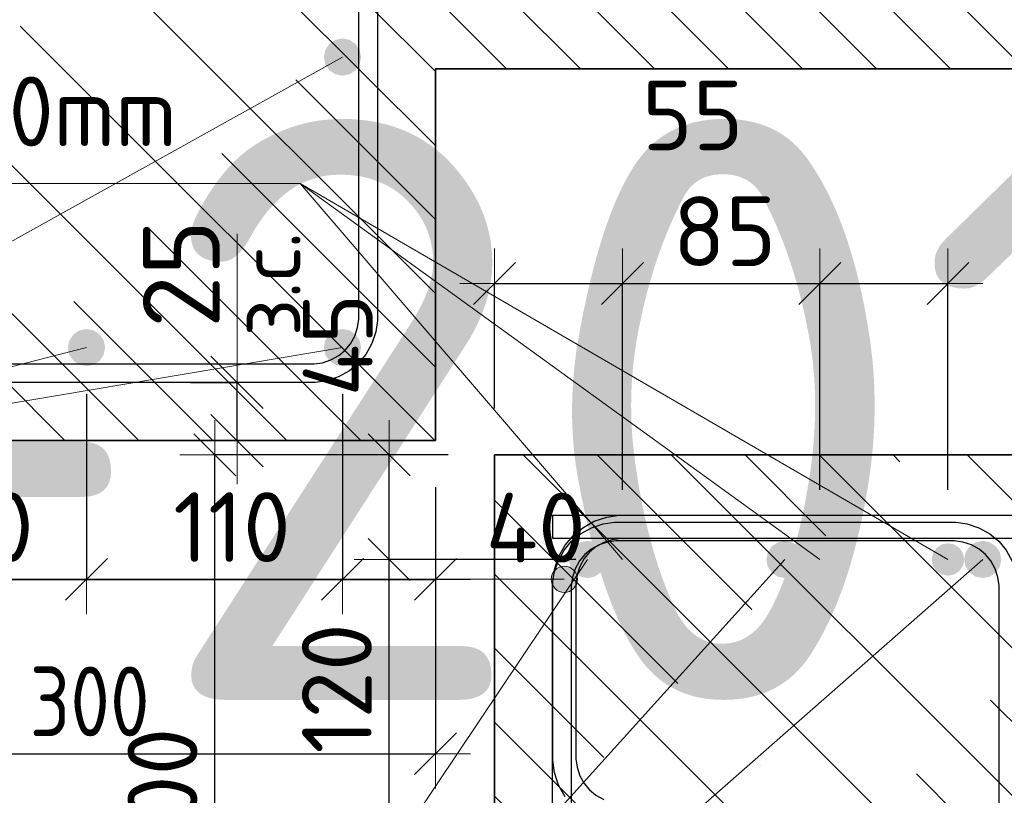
# Model space of a CAD drawing. Header units: metres. Extents: x -38 to 97, y -15 to 21.
# Tile 63 of 132: x 72.167 to 72.591, y 3.106 to 3.439. Entities that reach past the tile are written whole.
import ezdxf

# ---------------------------------------------------------------- set-up
doc = ezdxf.new("R2010")
doc.units = ezdxf.units.M
doc.header["$PDMODE"] = 65
for name, color, linetype, lineweight in [('XR$3$Арм.стержн. Арматура края', 96, 'Continuous', 35), ('XR$3$Арм.стержн.горизонт. 1', 180, 'Continuous', 35), ('XR$3$Размерная линия (1)', 7, 'Continuous', 13), ('XR$3$Размерная линия_ общее', 7, 'Continuous', 13), ('XR$5$Арм. стержнями верхней зоны', 180, 'Continuous', 35), ('XR$5$Арм.стержн. Арматура края', 96, 'Continuous', 35), ('XR$5$Арм.стержн. Доп. арматура', 180, 'Continuous', 35), ('XR$5$Арм.стержн. Хомут', 240, 'Continuous', 35), ('XR$5$Арм.стержн.горизонт. 1', 180, 'Continuous', 35), ('XR$5$Размерная линия (1)', 7, 'Continuous', 13)]:
    doc.layers.add(name, color=color, linetype=linetype, lineweight=lineweight)
doc.styles.add('ISOCPEUR', font='txt')
doc.dimstyles.new('DIMSTYLE_11', dxfattribs={"dimtxt": 0.033, "dimasz": 0.0375, "dimexe": 0, "dimexo": 0, "dimgap": 0.0165, "dimtad": 2, "dimdec": 0, "dimlfac": 1000, "dimrnd": 1, "dimzin": 12, "dimdsep": 46, "dimtxsty": 'ISOCPEUR', "dimblk1": 'ALL_ML_STRICH', "dimblk2": 'ALL_ML_STRICH', "dimsah": 1, "dimcen": 0, "dimclrd": 7, "dimclre": 256, "dimclrt": 7, "dimadec": 0, "dimazin": 0, "dimtfac": 1, "dimtdec": 0, "dimtix": 1, "dimtmove": 2, "dimatfit": 3, "dimfxl": 0, "dimtvp": 1.2, "dimtzin": 0, "dimlwd": 0, "dimlwe": -3, "dimarcsym": 0})
doc.dimstyles.new('DIMSTYLE_12', dxfattribs={"dimtxt": 0.03, "dimasz": 0.03, "dimexe": 0, "dimexo": 0, "dimgap": 0.015, "dimtad": 2, "dimdec": 0, "dimlfac": 1000, "dimrnd": 1, "dimzin": 12, "dimdsep": 46, "dimtxsty": 'ISOCPEUR', "dimblk1": 'ALL_ML_STRICH', "dimblk2": 'ALL_ML_STRICH', "dimsah": 1, "dimcen": 0, "dimclrd": 7, "dimclre": 256, "dimclrt": 7, "dimadec": 0, "dimazin": 0, "dimtfac": 1, "dimtdec": 0, "dimtix": 1, "dimtmove": 2, "dimatfit": 3, "dimfxl": 0, "dimtzin": 0, "dimlwd": 0, "dimlwe": -3, "dimarcsym": 0})
doc.dimstyles.new('DIMSTYLE_14', dxfattribs={"dimtxt": 0.03, "dimasz": 0.03, "dimexe": 0, "dimexo": 0, "dimgap": 0.015, "dimtad": 2, "dimdec": 0, "dimlfac": 1000, "dimrnd": 1, "dimzin": 12, "dimdsep": 46, "dimtxsty": 'ISOCPEUR', "dimblk1": 'ALL_ML_STRICH', "dimblk2": 'ALL_ML_STRICH', "dimsah": 1, "dimcen": 0, "dimclrd": 7, "dimclre": 256, "dimclrt": 7, "dimadec": 0, "dimazin": 0, "dimtfac": 1, "dimtdec": 0, "dimtix": 1, "dimtmove": 2, "dimatfit": 3, "dimfxl": 0, "dimtvp": 1.2, "dimtzin": 0, "dimlwd": 0, "dimlwe": -3, "dimarcsym": 0})
doc.dimstyles.new('DIMSTYLE_23', dxfattribs={"dimtxt": 0.03, "dimasz": 0.03, "dimexe": 0, "dimexo": 0, "dimgap": 0.015, "dimtad": 2, "dimdec": 0, "dimlfac": 1000, "dimrnd": 5, "dimzin": 12, "dimdsep": 46, "dimtxsty": 'ISOCPEUR', "dimblk1": 'ALL_ML_STRICH', "dimblk2": 'ALL_ML_STRICH', "dimsah": 1, "dimcen": 0, "dimclrd": 7, "dimclre": 256, "dimclrt": 7, "dimadec": 0, "dimazin": 0, "dimtfac": 1, "dimtdec": 0, "dimtix": 1, "dimtmove": 2, "dimatfit": 3, "dimfxl": 0, "dimtvp": 1.2, "dimtzin": 0, "dimlwd": 0, "dimlwe": -3, "dimarcsym": 0})
doc.dimstyles.new('DIMSTYLE_24', dxfattribs={"dimtxt": 0.03, "dimasz": 0.03, "dimexe": 0, "dimexo": 0, "dimgap": 0.015, "dimtad": 2, "dimdec": 0, "dimlfac": 1000, "dimrnd": 5, "dimzin": 12, "dimdsep": 46, "dimtxsty": 'ISOCPEUR', "dimblk1": 'ALL_ML_STRICH', "dimblk2": 'ALL_ML_STRICH', "dimsah": 1, "dimcen": 0, "dimclrd": 7, "dimclre": 256, "dimclrt": 7, "dimadec": 0, "dimazin": 0, "dimtfac": 1, "dimtdec": 0, "dimtix": 1, "dimtmove": 2, "dimatfit": 3, "dimfxl": 0, "dimtzin": 0, "dimlwd": 0, "dimlwe": -3, "dimarcsym": 0})
pattern_1 = [(135, (0, 0), (-0.031819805, -0.031819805), [0.4, -0.05, 0, -0.05]), (135, (-0.01591, -0.01591), (-0.031819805, -0.031819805), [0.8, -0.1, 0.1, -0.1])]

# ---------------------------------------------------------------- blocks, each defined once
blk = doc.blocks.new('ALL_ML_STRICH')
at = {"color": 0, "linetype": 'ByBlock', "lineweight": -2}
for p, q in [((0, -0.5), (0, 0.5)), ((-0.3, -0.3), (0.3, 0.3)), ((-1, 0), (0.5, 0))]:
    blk.add_line(p, q, dxfattribs=at)
blk = doc.blocks.new('*D96')
at = {"layer": 'DEFPOINTS', "color": 7, "linetype": 'Continuous', "lineweight": 13, "transparency": 33554687}
for p in [(72.22062, 3.28331), (72.22562, 3.25831), (72.26061, 3.25831)]:
    blk.add_point(p, dxfattribs=at)
at = {"layer": 'XR$3$Размерная линия_ общее', "color": 253, "linetype": 'Continuous', "lineweight": -2, "true_color": 0xa0a0a0, "transparency": 33554687}
for p, q in [((72.24062, 3.28331), (72.26061, 3.28331)), ((72.24562, 3.25831), (72.26061, 3.25831))]:
    blk.add_line(p, q, dxfattribs=at)
at = {"layer": 'XR$3$Размерная линия_ общее', "color": 7, "linetype": 'Continuous', "lineweight": -2, "transparency": 33554687}
blk.add_line((72.26061, 3.25831), (72.26061, 3.28331), dxfattribs=at)
at = {"layer": 'XR$3$Размерная линия_ общее', "color": 7, "linetype": 'Continuous', "lineweight": 13, "transparency": 33554687, "xscale": 0.0375, "yscale": 0.0375, "zscale": 0.0375}
for p, rotation in [((72.26061, 3.28331), 90), ((72.26061, 3.25831), 270)]:
    blk.add_blockref('ALL_ML_STRICH', p, dxfattribs=dict(at, rotation=rotation))
at = {"layer": 'XR$3$Размерная линия_ общее', "color": 7, "linetype": 'Continuous', "lineweight": 13, "transparency": 33554687, "insert": (72.26082, 3.30308), "char_height": 0.027, "width": 0.00135, "attachment_point": 1, "rotation": 90, "line_spacing_factor": 0.60241, "style": 'ISOCPEUR'}
blk.add_mtext('з.с.', dxfattribs=at)
at = {"layer": 'XR$3$Размерная линия_ общее', "color": 7, "linetype": 'Continuous', "lineweight": 13, "transparency": 33554687, "insert": (72.23661, 3.33003), "char_height": 0.033, "width": 0.066, "attachment_point": 5, "rotation": 90, "style": 'ISOCPEUR'}
blk.add_mtext('\\A1;{25}', dxfattribs=at)
blk = doc.blocks.new('*D248')
at = {"layer": 'DEFPOINTS', "color": 7, "linetype": 'Continuous', "lineweight": 13, "transparency": 33554687}
for p in [(72.04592, 3.25831), (72.34592, 3.25831), (72.04592, 3.12355)]:
    blk.add_point(p, dxfattribs=at)
at = {"layer": 'XR$3$Размерная линия (1)', "color": 9, "linetype": 'Continuous', "lineweight": -2, "true_color": 0xc7c7c7, "transparency": 33554687}
for p, q in [((72.04592, 3.23831), (72.04592, 3.12355)), ((72.34592, 3.23831), (72.34592, 3.12355))]:
    blk.add_line(p, q, dxfattribs=at)
at = {"layer": 'XR$3$Размерная линия (1)', "color": 7, "linetype": 'Continuous', "lineweight": -2, "transparency": 33554687}
blk.add_line((72.04592, 3.12355), (72.34592, 3.12355), dxfattribs=at)
at = {"layer": 'XR$3$Размерная линия (1)', "color": 7, "linetype": 'Continuous', "lineweight": 13, "transparency": 33554687, "xscale": 0.03, "yscale": 0.03, "zscale": 0.03, "rotation": 180}
blk.add_blockref('ALL_ML_STRICH', (72.04592, 3.12355), dxfattribs=at)
at = {"layer": 'XR$3$Размерная линия (1)', "color": 7, "linetype": 'Continuous', "lineweight": 13, "transparency": 33554687, "xscale": 0.03, "yscale": 0.03, "zscale": 0.03}
blk.add_blockref('ALL_ML_STRICH', (72.34592, 3.12355), dxfattribs=at)
at = {"layer": 'XR$3$Размерная линия (1)', "color": 7, "linetype": 'Continuous', "lineweight": 13, "transparency": 33554687, "insert": (72.19717, 3.14605), "char_height": 0.03, "width": 0.075, "attachment_point": 5, "style": 'ISOCPEUR'}
blk.add_mtext('\\W0.83;\\A1;{300}', dxfattribs=at)
blk = doc.blocks.new('*D250')
at = {"layer": 'DEFPOINTS', "color": 7, "linetype": 'Continuous', "lineweight": 13, "transparency": 33554687}
for p in [(72.08479, 3.29718), (72.19584, 3.29831), (72.08479, 3.19855)]:
    blk.add_point(p, dxfattribs=at)
at = {"layer": 'XR$3$Размерная линия (1)', "color": 9, "linetype": 'Continuous', "lineweight": -2, "true_color": 0xc7c7c7, "transparency": 33554687}
for p, q in [((72.19584, 3.27831), (72.19584, 3.19855)), ((72.08479, 3.27718), (72.08479, 3.19855))]:
    blk.add_line(p, q, dxfattribs=at)
at = {"layer": 'XR$3$Размерная линия (1)', "color": 7, "linetype": 'Continuous', "lineweight": -2, "transparency": 33554687}
blk.add_line((72.08479, 3.19855), (72.19584, 3.19855), dxfattribs=at)
at = {"layer": 'XR$3$Размерная линия (1)', "color": 7, "linetype": 'Continuous', "lineweight": 13, "transparency": 33554687, "xscale": 0.03, "yscale": 0.03, "zscale": 0.03, "rotation": 180}
blk.add_blockref('ALL_ML_STRICH', (72.08479, 3.19855), dxfattribs=at)
at = {"layer": 'XR$3$Размерная линия (1)', "color": 7, "linetype": 'Continuous', "lineweight": 13, "transparency": 33554687, "xscale": 0.03, "yscale": 0.03, "zscale": 0.03}
blk.add_blockref('ALL_ML_STRICH', (72.19584, 3.19855), dxfattribs=at)
at = {"layer": 'XR$3$Размерная линия (1)', "color": 7, "linetype": 'Continuous', "lineweight": 13, "transparency": 33554687, "insert": (72.14781, 3.22105), "char_height": 0.03, "width": 0.09, "attachment_point": 5, "style": 'ISOCPEUR'}
blk.add_mtext('\\A1;{110}', dxfattribs=at)
blk = doc.blocks.new('*D251')
at = {"layer": 'DEFPOINTS', "color": 7, "linetype": 'Continuous', "lineweight": 13, "transparency": 33554687}
for p in [(72.19584, 3.29831), (72.30592, 3.29831), (72.19584, 3.19855)]:
    blk.add_point(p, dxfattribs=at)
at = {"layer": 'XR$3$Размерная линия (1)', "color": 9, "linetype": 'Continuous', "lineweight": -2, "true_color": 0xc7c7c7, "transparency": 33554687}
for p, q in [((72.19584, 3.27831), (72.19584, 3.19855)), ((72.30592, 3.27831), (72.30592, 3.19855))]:
    blk.add_line(p, q, dxfattribs=at)
at = {"layer": 'XR$3$Размерная линия (1)', "color": 7, "linetype": 'Continuous', "lineweight": -2, "transparency": 33554687}
blk.add_line((72.19584, 3.19855), (72.30592, 3.19855), dxfattribs=at)
at = {"layer": 'XR$3$Размерная линия (1)', "color": 7, "linetype": 'Continuous', "lineweight": 13, "transparency": 33554687, "xscale": 0.03, "yscale": 0.03, "zscale": 0.03, "rotation": 180}
blk.add_blockref('ALL_ML_STRICH', (72.19584, 3.19855), dxfattribs=at)
at = {"layer": 'XR$3$Размерная линия (1)', "color": 7, "linetype": 'Continuous', "lineweight": 13, "transparency": 33554687, "xscale": 0.03, "yscale": 0.03, "zscale": 0.03}
blk.add_blockref('ALL_ML_STRICH', (72.30592, 3.19855), dxfattribs=at)
at = {"layer": 'XR$3$Размерная линия (1)', "color": 7, "linetype": 'Continuous', "lineweight": 13, "transparency": 33554687, "insert": (72.25838, 3.22105), "char_height": 0.03, "width": 0.09, "attachment_point": 5, "style": 'ISOCPEUR'}
blk.add_mtext('\\A1;{110}', dxfattribs=at)
blk = doc.blocks.new('*D252')
at = {"layer": 'DEFPOINTS', "color": 7, "linetype": 'Continuous', "lineweight": 13, "transparency": 33554687}
for p in [(72.30592, 3.29831), (72.34592, 3.25831), (72.30592, 3.19855)]:
    blk.add_point(p, dxfattribs=at)
at = {"layer": 'XR$3$Размерная линия (1)', "color": 9, "linetype": 'Continuous', "lineweight": -2, "true_color": 0xc7c7c7, "transparency": 33554687}
for p, q in [((72.30592, 3.27831), (72.30592, 3.19855)), ((72.34592, 3.23831), (72.34592, 3.19855))]:
    blk.add_line(p, q, dxfattribs=at)
at = {"layer": 'XR$3$Размерная линия (1)', "color": 7, "linetype": 'Continuous', "lineweight": -2, "transparency": 33554687}
blk.add_line((72.30592, 3.19855), (72.34592, 3.19855), dxfattribs=at)
at = {"layer": 'XR$3$Размерная линия (1)', "color": 7, "linetype": 'Continuous', "lineweight": 13, "transparency": 33554687, "xscale": 0.03, "yscale": 0.03, "zscale": 0.03, "rotation": 180}
blk.add_blockref('ALL_ML_STRICH', (72.30592, 3.19855), dxfattribs=at)
at = {"layer": 'XR$3$Размерная линия (1)', "color": 7, "linetype": 'Continuous', "lineweight": 13, "transparency": 33554687, "xscale": 0.03, "yscale": 0.03, "zscale": 0.03}
blk.add_blockref('ALL_ML_STRICH', (72.34592, 3.19855), dxfattribs=at)
at = {"layer": 'XR$3$Размерная линия (1)', "color": 7, "linetype": 'Continuous', "lineweight": 13, "transparency": 33554687, "insert": (72.389, 3.22083), "char_height": 0.03, "width": 0.06, "attachment_point": 5, "style": 'ISOCPEUR'}
blk.add_mtext('\\A1;{40}', dxfattribs=at)
blk = doc.blocks.new('*D785')
at = {"layer": 'DEFPOINTS', "color": 7, "linetype": 'Continuous', "lineweight": 13, "transparency": 33554687}
for p in [(72.37136, 3.25213), (72.25101, 2.95213), (72.37132, 2.95213)]:
    blk.add_point(p, dxfattribs=at)
at = {"layer": 'XR$5$Размерная линия (1)', "color": 9, "linetype": 'Continuous', "lineweight": -2, "true_color": 0xc7c7c7, "transparency": 33554687}
for p, q in [((72.35136, 3.25213), (72.25101, 3.25213)), ((72.35132, 2.95213), (72.25101, 2.95213))]:
    blk.add_line(p, q, dxfattribs=at)
at = {"layer": 'XR$5$Размерная линия (1)', "color": 7, "linetype": 'Continuous', "lineweight": -2, "transparency": 33554687}
blk.add_line((72.25101, 2.95213), (72.25101, 3.25213), dxfattribs=at)
at = {"layer": 'XR$5$Размерная линия (1)', "color": 7, "linetype": 'Continuous', "lineweight": 13, "transparency": 33554687, "xscale": 0.03, "yscale": 0.03, "zscale": 0.03}
for p, rotation in [((72.25101, 3.25213), 90), ((72.25101, 2.95213), 270)]:
    blk.add_blockref('ALL_ML_STRICH', p, dxfattribs=dict(at, rotation=rotation))
at = {"layer": 'XR$5$Размерная линия (1)', "color": 7, "linetype": 'Continuous', "lineweight": 13, "transparency": 33554687, "insert": (72.22851, 3.10363), "char_height": 0.03, "width": 0.09, "attachment_point": 5, "rotation": 90, "style": 'ISOCPEUR'}
blk.add_mtext('\\A1;{300}', dxfattribs=at)
blk = doc.blocks.new('*D795')
at = {"layer": 'DEFPOINTS', "color": 7, "linetype": 'Continuous', "lineweight": 13, "transparency": 33554687}
for p in [(72.42632, 3.20713), (72.32601, 3.08713), (72.41128, 3.08713)]:
    blk.add_point(p, dxfattribs=at)
at = {"layer": 'XR$5$Размерная линия (1)', "color": 9, "linetype": 'Continuous', "lineweight": -2, "true_color": 0xc7c7c7, "transparency": 33554687}
for p, q in [((72.40632, 3.20713), (72.32601, 3.20713)), ((72.39128, 3.08713), (72.32601, 3.08713))]:
    blk.add_line(p, q, dxfattribs=at)
at = {"layer": 'XR$5$Размерная линия (1)', "color": 7, "linetype": 'Continuous', "lineweight": -2, "transparency": 33554687}
blk.add_line((72.32601, 3.08713), (72.32601, 3.20713), dxfattribs=at)
at = {"layer": 'XR$5$Размерная линия (1)', "color": 7, "linetype": 'Continuous', "lineweight": 13, "transparency": 33554687, "xscale": 0.03, "yscale": 0.03, "zscale": 0.03}
for p, rotation in [((72.32601, 3.20713), 90), ((72.32601, 3.08713), 270)]:
    blk.add_blockref('ALL_ML_STRICH', p, dxfattribs=dict(at, rotation=rotation))
at = {"layer": 'XR$5$Размерная линия (1)', "color": 7, "linetype": 'Continuous', "lineweight": 13, "transparency": 33554687, "insert": (72.30351, 3.15163), "char_height": 0.03, "width": 0.09, "attachment_point": 5, "rotation": 90, "style": 'ISOCPEUR'}
blk.add_mtext('\\A1;{120}', dxfattribs=at)
blk = doc.blocks.new('*D796')
at = {"layer": 'DEFPOINTS', "color": 7, "linetype": 'Continuous', "lineweight": 13, "transparency": 33554687}
for p in [(72.37132, 3.25213), (72.32601, 3.20713), (72.42632, 3.20713)]:
    blk.add_point(p, dxfattribs=at)
at = {"layer": 'XR$5$Размерная линия (1)', "color": 9, "linetype": 'Continuous', "lineweight": -2, "true_color": 0xc7c7c7, "transparency": 33554687}
for p, q in [((72.35132, 3.25213), (72.32601, 3.25213)), ((72.40632, 3.20713), (72.32601, 3.20713))]:
    blk.add_line(p, q, dxfattribs=at)
at = {"layer": 'XR$5$Размерная линия (1)', "color": 7, "linetype": 'Continuous', "lineweight": -2, "transparency": 33554687}
blk.add_line((72.32601, 3.20713), (72.32601, 3.25213), dxfattribs=at)
at = {"layer": 'XR$5$Размерная линия (1)', "color": 7, "linetype": 'Continuous', "lineweight": 13, "transparency": 33554687, "xscale": 0.03, "yscale": 0.03, "zscale": 0.03}
for p, rotation in [((72.32601, 3.25213), 90), ((72.32601, 3.20713), 270)]:
    blk.add_blockref('ALL_ML_STRICH', p, dxfattribs=dict(at, rotation=rotation))
at = {"layer": 'XR$5$Размерная линия (1)', "color": 7, "linetype": 'Continuous', "lineweight": 13, "transparency": 33554687, "insert": (72.30391, 3.29941), "char_height": 0.03, "width": 0.06, "attachment_point": 5, "rotation": 90, "style": 'ISOCPEUR'}
blk.add_mtext('\\A1;{45}', dxfattribs=at)
blk = doc.blocks.new('*D798')
at = {"layer": 'DEFPOINTS', "color": 7, "linetype": 'Continuous', "lineweight": 13, "transparency": 33554687}
for p in [(72.37132, 3.32587), (72.37132, 3.25213), (72.42632, 3.21713)]:
    blk.add_point(p, dxfattribs=at)
at = {"layer": 'XR$5$Размерная линия (1)', "color": 9, "linetype": 'Continuous', "lineweight": -2, "true_color": 0xc7c7c7, "transparency": 33554687}
for p, q in [((72.37132, 3.27213), (72.37132, 3.32587)), ((72.42632, 3.23713), (72.42632, 3.32587))]:
    blk.add_line(p, q, dxfattribs=at)
at = {"layer": 'XR$5$Размерная линия (1)', "color": 7, "linetype": 'Continuous', "lineweight": -2, "transparency": 33554687}
blk.add_line((72.37132, 3.32587), (72.42632, 3.32587), dxfattribs=at)
at = {"layer": 'XR$5$Размерная линия (1)', "color": 7, "linetype": 'Continuous', "lineweight": 13, "transparency": 33554687, "xscale": 0.03, "yscale": 0.03, "zscale": 0.03, "rotation": 180}
blk.add_blockref('ALL_ML_STRICH', (72.37132, 3.32587), dxfattribs=at)
at = {"layer": 'XR$5$Размерная линия (1)', "color": 7, "linetype": 'Continuous', "lineweight": 13, "transparency": 33554687, "xscale": 0.03, "yscale": 0.03, "zscale": 0.03}
blk.add_blockref('ALL_ML_STRICH', (72.42632, 3.32587), dxfattribs=at)
at = {"layer": 'XR$5$Размерная линия (1)', "color": 7, "linetype": 'Continuous', "lineweight": 13, "transparency": 33554687, "insert": (72.45655, 3.39822), "char_height": 0.03, "width": 0.06, "attachment_point": 5, "style": 'ISOCPEUR'}
blk.add_mtext('\\A1;{55}', dxfattribs=at)
blk = doc.blocks.new('*D799')
at = {"layer": 'DEFPOINTS', "color": 7, "linetype": 'Continuous', "lineweight": 13, "transparency": 33554687}
for p in [(72.42632, 3.32587), (72.42632, 3.21713), (72.51124, 3.21713)]:
    blk.add_point(p, dxfattribs=at)
at = {"layer": 'XR$5$Размерная линия (1)', "color": 9, "linetype": 'Continuous', "lineweight": -2, "true_color": 0xc7c7c7, "transparency": 33554687}
for p, q in [((72.42632, 3.23713), (72.42632, 3.32587)), ((72.51124, 3.23713), (72.51124, 3.32587))]:
    blk.add_line(p, q, dxfattribs=at)
at = {"layer": 'XR$5$Размерная линия (1)', "color": 7, "linetype": 'Continuous', "lineweight": -2, "transparency": 33554687}
blk.add_line((72.42632, 3.32587), (72.51124, 3.32587), dxfattribs=at)
at = {"layer": 'XR$5$Размерная линия (1)', "color": 7, "linetype": 'Continuous', "lineweight": 13, "transparency": 33554687, "xscale": 0.03, "yscale": 0.03, "zscale": 0.03, "rotation": 180}
blk.add_blockref('ALL_ML_STRICH', (72.42632, 3.32587), dxfattribs=at)
at = {"layer": 'XR$5$Размерная линия (1)', "color": 7, "linetype": 'Continuous', "lineweight": 13, "transparency": 33554687, "xscale": 0.03, "yscale": 0.03, "zscale": 0.03}
blk.add_blockref('ALL_ML_STRICH', (72.51124, 3.32587), dxfattribs=at)
at = {"layer": 'XR$5$Размерная линия (1)', "color": 7, "linetype": 'Continuous', "lineweight": 13, "transparency": 33554687, "insert": (72.47028, 3.34837), "char_height": 0.03, "width": 0.06, "attachment_point": 5, "style": 'ISOCPEUR'}
blk.add_mtext('\\A1;{85}', dxfattribs=at)
blk = doc.blocks.new('*D800')
at = {"layer": 'DEFPOINTS', "color": 7, "linetype": 'Continuous', "lineweight": 13, "transparency": 33554687}
for p in [(72.51124, 3.32587), (72.51124, 3.21713), (72.56632, 3.21713)]:
    blk.add_point(p, dxfattribs=at)
at = {"layer": 'XR$5$Размерная линия (1)', "color": 9, "linetype": 'Continuous', "lineweight": -2, "true_color": 0xc7c7c7, "transparency": 33554687}
for p, q in [((72.51124, 3.23713), (72.51124, 3.32587)), ((72.56632, 3.23713), (72.56632, 3.32587))]:
    blk.add_line(p, q, dxfattribs=at)
at = {"layer": 'XR$5$Размерная линия (1)', "color": 7, "linetype": 'Continuous', "lineweight": -2, "transparency": 33554687}
blk.add_line((72.51124, 3.32587), (72.56632, 3.32587), dxfattribs=at)
at = {"layer": 'XR$5$Размерная линия (1)', "color": 7, "linetype": 'Continuous', "lineweight": 13, "transparency": 33554687, "xscale": 0.03, "yscale": 0.03, "zscale": 0.03, "rotation": 180}
blk.add_blockref('ALL_ML_STRICH', (72.51124, 3.32587), dxfattribs=at)
at = {"layer": 'XR$5$Размерная линия (1)', "color": 7, "linetype": 'Continuous', "lineweight": 13, "transparency": 33554687, "xscale": 0.03, "yscale": 0.03, "zscale": 0.03}
blk.add_blockref('ALL_ML_STRICH', (72.56632, 3.32587), dxfattribs=at)
at = {"layer": 'XR$5$Размерная линия (1)', "color": 7, "linetype": 'Continuous', "lineweight": 13, "transparency": 33554687, "insert": (72.61293, 3.34855), "char_height": 0.03, "width": 0.06, "attachment_point": 5, "style": 'ISOCPEUR'}
blk.add_mtext('\\A1;{55}', dxfattribs=at)

msp = doc.modelspace()

# ---------------------------------------------------------------- hatches: boundary and pattern name
at = {"linetype": 'Continuous', "lineweight": 13, "transparency": 33554687}
h = msp.add_hatch(dxfattribs=at)
h.set_pattern_fill('__________540', scale=0.015, style=0, pattern_type=2)
h.set_pattern_definition(pattern_1)
h.paths.add_polyline_path([(72.34592, 3.61831), (72.12592, 3.61831), (72.12592, 3.49831), (72.04592, 3.45831), (72.04592, 3.25831), (72.34592, 3.25831)], flags=0)
at = {"linetype": 'Continuous', "lineweight": 25, "transparency": 33554687}
h = msp.add_hatch(dxfattribs=at)
h.set_pattern_fill('__________540', scale=0.015, style=0, pattern_type=2)
h.set_pattern_definition(pattern_1)
h.paths.add_polyline_path([(72.34592, 3.61831), (72.34592, 3.41831), (72.71957, 3.41831), (72.71957, 3.61831)], flags=0)
at = {"linetype": 'Continuous', "lineweight": 13, "transparency": 33554687}
h = msp.add_hatch(dxfattribs=at)
h.set_pattern_fill('__________540', scale=0.015, style=0, pattern_type=2)
h.set_pattern_definition(pattern_1)
h.paths.add_polyline_path([(72.37132, 3.25213), (72.37132, 3.05213), (72.79994, 3.05213), (72.79994, 3.25213)], flags=0)
at = {"layer": 'XR$3$Арм.стержн.горизонт. 1', "linetype": 'Continuous', "lineweight": 50, "transparency": 33554687}
for points in [[(72.31392, 3.42331), (72.31331, 3.42637), (72.31157, 3.42896), (72.30898, 3.4307), (72.30592, 3.43131), (72.30285, 3.4307), (72.30026, 3.42896), (72.29852, 3.42637), (72.29792, 3.42331), (72.29852, 3.42025), (72.30026, 3.41765), (72.30285, 3.41592), (72.30592, 3.41531), (72.30898, 3.41592), (72.31157, 3.41765), (72.31331, 3.42025)], [(72.20384, 3.29831), (72.20323, 3.30137), (72.2015, 3.30396), (72.1989, 3.3057), (72.19584, 3.30631), (72.19278, 3.3057), (72.19018, 3.30396), (72.18845, 3.30137), (72.18784, 3.29831), (72.18845, 3.29525), (72.19018, 3.29265), (72.19278, 3.29092), (72.19584, 3.29031), (72.1989, 3.29092), (72.2015, 3.29265), (72.20323, 3.29525)], [(72.31392, 3.29831), (72.31331, 3.30137), (72.31157, 3.30396), (72.30898, 3.3057), (72.30592, 3.30631), (72.30285, 3.3057), (72.30026, 3.30396), (72.29852, 3.30137), (72.29792, 3.29831), (72.29852, 3.29525), (72.30026, 3.29265), (72.30285, 3.29092), (72.30592, 3.29031), (72.30898, 3.29092), (72.31157, 3.29265), (72.31331, 3.29525)]]:
    msp.add_hatch(color=7, dxfattribs=at).paths.add_polyline_path(points)
at = {"layer": 'XR$5$Арм.стержн. Арматура края', "linetype": 'Continuous', "lineweight": 13, "transparency": 33554687}
for points in [[(72.39648, 3.19578), (72.39648, 3.20141), (72.39569, 3.1986)], [(72.39648, 3.20141), (72.39851, 3.19376), (72.39851, 3.20343)], [(72.39648, 3.20141), (72.39648, 3.19578), (72.39851, 3.19376)], [(72.39851, 3.20343), (72.40132, 3.19297), (72.40132, 3.20422)], [(72.39851, 3.20343), (72.39851, 3.19376), (72.40132, 3.19297)], [(72.40132, 3.20422), (72.40132, 3.19297), (72.40413, 3.19376)], [(72.40132, 3.20422), (72.40413, 3.19376), (72.40413, 3.20343)], [(72.40413, 3.20343), (72.40413, 3.19376), (72.40616, 3.19578)], [(72.40413, 3.20343), (72.40616, 3.19578), (72.40616, 3.20141)], [(72.40616, 3.20141), (72.40616, 3.19578), (72.40694, 3.1986)]]:
    msp.add_hatch(color=7, dxfattribs=at).paths.add_polyline_path(points)
at = {"layer": 'XR$5$Арм.стержн. Доп. арматура', "linetype": 'Continuous', "lineweight": 50, "transparency": 33554687}
for points in [[(72.43332, 3.20713), (72.43279, 3.2098), (72.43127, 3.21208), (72.429, 3.21359), (72.42632, 3.21413), (72.42364, 3.21359), (72.42137, 3.21208), (72.41985, 3.2098), (72.41932, 3.20713), (72.41985, 3.20445), (72.42137, 3.20218), (72.42364, 3.20066), (72.42632, 3.20013), (72.429, 3.20066), (72.43127, 3.20218), (72.43279, 3.20445)], [(72.51824, 3.20713), (72.51771, 3.2098), (72.51619, 3.21208), (72.51392, 3.21359), (72.51124, 3.21413), (72.50857, 3.21359), (72.50629, 3.21208), (72.50478, 3.2098), (72.50424, 3.20713), (72.50478, 3.20445), (72.50629, 3.20218), (72.50857, 3.20066), (72.51124, 3.20013), (72.51392, 3.20066), (72.51619, 3.20218), (72.51771, 3.20445)], [(72.57332, 3.20713), (72.57279, 3.2098), (72.57127, 3.21208), (72.569, 3.21359), (72.56632, 3.21413), (72.56364, 3.21359), (72.56137, 3.21208), (72.55985, 3.2098), (72.55932, 3.20713), (72.55985, 3.20445), (72.56137, 3.20218), (72.56364, 3.20066), (72.56632, 3.20013), (72.569, 3.20066), (72.57127, 3.20218), (72.57279, 3.20445)]]:
    msp.add_hatch(color=7, dxfattribs=at).paths.add_polyline_path(points)
at = {"layer": 'XR$5$Арм.стержн.горизонт. 1', "linetype": 'Continuous', "lineweight": 50, "transparency": 33554687}
for points in [[(72.41928, 3.20713), (72.41867, 3.21019), (72.41694, 3.21278), (72.41434, 3.21452), (72.41128, 3.21513), (72.40822, 3.21452), (72.40562, 3.21278), (72.40389, 3.21019), (72.40328, 3.20713), (72.40389, 3.20406), (72.40562, 3.20147), (72.40822, 3.19973), (72.41128, 3.19913), (72.41434, 3.19973), (72.41694, 3.20147), (72.41867, 3.20406)], [(72.50421, 3.20713), (72.5036, 3.21019), (72.50186, 3.21278), (72.49927, 3.21452), (72.49621, 3.21513), (72.49314, 3.21452), (72.49055, 3.21278), (72.48881, 3.21019), (72.48821, 3.20713), (72.48881, 3.20406), (72.49055, 3.20147), (72.49314, 3.19973), (72.49621, 3.19913), (72.49927, 3.19973), (72.50186, 3.20147), (72.5036, 3.20406)], [(72.58928, 3.20713), (72.58867, 3.21019), (72.58694, 3.21278), (72.58434, 3.21452), (72.58128, 3.21513), (72.57822, 3.21452), (72.57563, 3.21278), (72.57389, 3.21019), (72.57328, 3.20713), (72.57389, 3.20406), (72.57563, 3.20147), (72.57822, 3.19973), (72.58128, 3.19913), (72.58434, 3.19973), (72.58694, 3.20147), (72.58867, 3.20406)]]:
    msp.add_hatch(color=7, dxfattribs=at).paths.add_polyline_path(points)

# ---------------------------------------------------------------- linework, layer by layer
at = {"color": 7, "linetype": 'Continuous', "lineweight": 35, "transparency": 33554687}
for p, q in [((72.34592, 3.25831), (72.34592, 3.41831)), ((72.34592, 3.41831), (72.71957, 3.41831)), ((72.04592, 3.25831), (72.34592, 3.25831)), ((72.37132, 3.25213), (72.37132, 3.05213)), ((72.79994, 3.25213), (72.37132, 3.25213))]:
    msp.add_line(p, q, dxfattribs=at)
at = {"color": 7, "linetype": 'Continuous', "lineweight": 13, "transparency": 33554687}
msp.add_line((72.26061, 3.28331), (72.26061, 3.34731), dxfattribs=at)
at = {"layer": 'XR$3$Арм.стержн. Арматура края', "color": 40, "linetype": 'Continuous', "lineweight": 25, "transparency": 33554687}
for points in [[(72.32092, 3.51831), (72.32092, 3.30998), (72.32024, 3.3051), (72.31856, 3.30002), (72.31594, 3.29535), (72.31273, 3.2915), (72.30888, 3.28828), (72.3042, 3.28566), (72.29912, 3.28399), (72.29424, 3.28331), (72.09759, 3.28331)], [(72.09815, 3.29131), (72.29368, 3.29131), (72.2973, 3.29181), (72.30096, 3.29302), (72.30432, 3.2949), (72.30705, 3.29718), (72.30933, 3.29991), (72.31121, 3.30326), (72.31241, 3.30692), (72.31292, 3.31054), (72.31292, 3.51831), (72.32092, 3.51831)]]:
    msp.add_lwpolyline(points, dxfattribs=at)
at = {"layer": 'XR$3$Арм.стержн.горизонт. 1', "color": 7, "linetype": 'Continuous', "lineweight": 13, "transparency": 33554687}
for q in [(72.30592, 3.42331), (72.19584, 3.29831), (72.30592, 3.29831)]:
    msp.add_line((71.9842, 3.24427), q, dxfattribs=at)
at = {"layer": 'XR$5$Арм. стержнями верхней зоны', "color": 4, "linetype": 'Continuous', "lineweight": 25, "transparency": 33554687}
msp.add_lwpolyline([(72.39632, 3.22613), (72.80494, 3.22613), (72.80494, 3.21613), (72.39632, 3.21613), (72.39632, 3.22613)], dxfattribs=at)
msp.add_lwpolyline([(72.39632, 3.22613), (72.80494, 3.22613), (72.80494, 3.21613), (72.39632, 3.21613), (72.39632, 3.22613)], dxfattribs=at)
at = {"layer": 'XR$5$Арм.стержн. Арматура края', "color": 7, "linetype": 'Continuous', "lineweight": 13, "transparency": 33554687}
for p, q in [((72.40132, 3.20422), (72.40132, 3.20422)), ((71.90123, 3.1986), (72.20823, 3.1986)), ((72.20823, 3.1986), (72.40132, 3.1986)), ((72.39569, 3.1986), (72.39569, 3.1986)), ((72.40694, 3.1986), (72.40694, 3.1986)), ((72.40132, 3.19297), (72.40132, 3.19297))]:
    msp.add_line(p, q, dxfattribs=at)
at = {"layer": 'XR$5$Арм.стержн. Арматура края', "color": 4, "linetype": 'Continuous', "lineweight": 25, "transparency": 33554687}
for points in [[(72.40164, 3.10503), (72.39884, 3.11003), (72.39705, 3.11547), (72.39632, 3.12069), (72.39632, 3.19756), (72.39705, 3.20278), (72.39884, 3.20822), (72.40164, 3.21322), (72.40509, 3.21735), (72.40922, 3.2208), (72.41423, 3.22361), (72.41967, 3.2254), (72.42488, 3.22613), (72.80494, 3.22613)], [(72.80494, 3.21613), (72.42558, 3.21613), (72.42194, 3.21562), (72.41828, 3.21441), (72.41492, 3.21253), (72.41219, 3.21025), (72.40991, 3.20753), (72.40803, 3.20417), (72.40683, 3.2005), (72.40632, 3.19687), (72.40632, 3.12138), (72.40683, 3.11775), (72.40803, 3.11408), (72.40991, 3.11072), (72.41219, 3.108), (72.41492, 3.10572), (72.41828, 3.10384)]]:
    msp.add_lwpolyline(points, dxfattribs=at)
at = {"layer": 'XR$5$Арм.стержн. Арматура края', "color": 7, "linetype": 'Continuous', "lineweight": 13, "transparency": 33554687}
msp.add_circle((72.40132, 3.1986), 0.00563, dxfattribs=at)
at = {"layer": 'XR$5$Арм.стержн. Доп. арматура', "color": 7, "linetype": 'Continuous', "lineweight": 13, "transparency": 33554687}
for p, q in [((71.97168, 3.36892), (72.28768, 3.36892)), ((72.28768, 3.36892), (72.51124, 3.20713)), ((72.28768, 3.36892), (72.56632, 3.20713)), ((72.28768, 3.36892), (72.42632, 3.20713))]:
    msp.add_line(p, q, dxfattribs=at)
at = {"layer": 'XR$5$Арм.стержн. Хомут', "color": 40, "linetype": 'Continuous', "lineweight": 25, "transparency": 33554687}
for points in [[(72.39628, 3.0038), (72.39628, 3.19645), (72.39696, 3.20133), (72.39864, 3.20641), (72.40125, 3.21109), (72.40447, 3.21494), (72.40832, 3.21815), (72.413, 3.22077), (72.41808, 3.22245), (72.42296, 3.22313), (72.56964, 3.22313), (72.57452, 3.22245), (72.5796, 3.22077), (72.58428, 3.21815), (72.58813, 3.21494), (72.59135, 3.21109), (72.59397, 3.20641), (72.59564, 3.20133), (72.59632, 3.19645), (72.59632, 3.0038)], [(72.39628, 3.0038), (72.39628, 3.19645), (72.39696, 3.20133), (72.39864, 3.20641), (72.40125, 3.21109), (72.40447, 3.21494), (72.40832, 3.21815), (72.413, 3.22077), (72.41808, 3.22245), (72.42296, 3.22313), (72.56964, 3.22313), (72.57452, 3.22245), (72.5796, 3.22077), (72.58428, 3.21815), (72.58813, 3.21494), (72.59135, 3.21109), (72.59397, 3.20641), (72.59564, 3.20133), (72.59632, 3.19645), (72.59632, 3.0038)], [(72.58832, 3.00436), (72.58832, 3.19589), (72.58782, 3.19951), (72.58661, 3.20317), (72.58473, 3.20653), (72.58245, 3.20926), (72.57972, 3.21154), (72.57637, 3.21342), (72.57271, 3.21462), (72.56909, 3.21513), (72.42351, 3.21513), (72.4199, 3.21462), (72.41624, 3.21342), (72.41288, 3.21154), (72.41015, 3.20926), (72.40787, 3.20653), (72.40599, 3.20317), (72.40478, 3.19951), (72.40428, 3.19589), (72.40428, 3.00436)], [(72.58832, 3.00436), (72.58832, 3.19589), (72.58782, 3.19951), (72.58661, 3.20317), (72.58473, 3.20653), (72.58245, 3.20926), (72.57972, 3.21154), (72.57637, 3.21342), (72.57271, 3.21462), (72.56909, 3.21513), (72.42351, 3.21513), (72.4199, 3.21462), (72.41624, 3.21342), (72.41288, 3.21154), (72.41015, 3.20926), (72.40787, 3.20653), (72.40599, 3.20317), (72.40478, 3.19951), (72.40428, 3.19589), (72.40428, 3.00436)]]:
    msp.add_lwpolyline(points, dxfattribs=at)
at = {"layer": 'XR$5$Арм.стержн.горизонт. 1', "color": 7, "linetype": 'Continuous', "lineweight": 13, "transparency": 33554687}
for q in [(72.58128, 3.20713), (72.41128, 3.20713), (72.49621, 3.20713)]:
    msp.add_line((72.16765, 2.84354), q, dxfattribs=at)

# ---------------------------------------------------------------- texts
at = {"color": 7, "linetype": 'Continuous', "lineweight": 35, "transparency": 33554687, "insert": (70.35063, 3.14671), "char_height": 0.25, "width": 2.7437149, "attachment_point": 7, "style": 'ISOCPEUR'}
msp.add_mtext('\\W0.96;ГОСТ 34028-2016', dxfattribs=at)
at = {"layer": 'XR$5$Арм.стержн. Арматура края', "color": 7, "linetype": 'Continuous', "lineweight": 25, "transparency": 33554687, "insert": (71.92123, 3.2146), "char_height": 0.03, "width": 0.2806692, "attachment_point": 7, "style": 'ISOCPEUR'}
msp.add_mtext('\\W0.92;ø10 L=1135mm ', dxfattribs=at)
at = {"layer": 'XR$5$Арм.стержн. Доп. арматура', "color": 7, "linetype": 'Continuous', "lineweight": 25, "transparency": 33554687, "insert": (71.99168, 3.38492), "char_height": 0.03, "width": 0.2899764, "attachment_point": 7, "style": 'ISOCPEUR'}
msp.add_mtext('\\W0.94;ø14 L=1950mm ', dxfattribs=at)

# ---------------------------------------------------------------- dimensions: what is measured, and where the dimension line sits
at = {"layer": 'XR$3$Размерная линия (1)', "color": 7, "linetype": 'Continuous', "lineweight": 13, "transparency": 33554687}
for base, p1, p2, dimstyle, picture, middle in [((72.19584, 3.19855), (72.08479, 3.27718), (72.19584, 3.27831), 'DIMSTYLE_24', '*D250', (72.14781, 3.22105)), ((72.30592, 3.19855), (72.19584, 3.27831), (72.30592, 3.27831), 'DIMSTYLE_24', '*D251', (72.25838, 3.22105)), ((72.34592, 3.19855), (72.30592, 3.27831), (72.34592, 3.23831), 'DIMSTYLE_23', '*D252', (72.389, 3.22083)), ((72.34592, 3.12355), (72.04592, 3.23831), (72.34592, 3.23831), 'DIMSTYLE_24', '*D248', (72.19717, 3.14605))]:
    dim = msp.add_linear_dim(base=base, p1=p1, p2=p2, dimstyle=dimstyle, override={"dimpost": '<>', "dimclrd": 7, "dimclre": 9, "dimclrt": 7, "dimlwd": 0, "dimlwe": 65533}, dxfattribs=at)
    dim.commit()
    dim.dimension.update_dxf_attribs({"geometry": picture, "text_midpoint": middle, "dimtype": 160})
at = {"layer": 'XR$3$Размерная линия_ общее', "color": 7, "linetype": 'Continuous', "lineweight": 13, "transparency": 33554687}
dim = msp.add_linear_dim(base=(72.26061, 3.28331), p1=(72.24562, 3.25831), p2=(72.24062, 3.28331), angle=90, text='<>\\Xз.с.', dimstyle='DIMSTYLE_11', override={"dimpost": '<>', "dimclrd": 7, "dimclre": 253, "dimclrt": 7, "dimlwd": 0, "dimlwe": 65533}, dxfattribs=at)
dim.commit()
dim.dimension.update_dxf_attribs({"geometry": '*D96', "text_midpoint": (72.23661, 3.33003), "dimtype": 160})
at = {"layer": 'XR$5$Размерная линия (1)', "color": 7, "linetype": 'Continuous', "lineweight": 13, "transparency": 33554687}
for base, p1, p2, dimstyle, picture, middle in [((72.42632, 3.32587), (72.37132, 3.27213), (72.42632, 3.23713), 'DIMSTYLE_23', '*D798', (72.45655, 3.39822)), ((72.51124, 3.32587), (72.42632, 3.23713), (72.51124, 3.23713), 'DIMSTYLE_24', '*D799', (72.47028, 3.34837)), ((72.56632, 3.32587), (72.51124, 3.23713), (72.56632, 3.23713), 'DIMSTYLE_23', '*D800', (72.61293, 3.34855))]:
    dim = msp.add_linear_dim(base=base, p1=p1, p2=p2, dimstyle=dimstyle, override={"dimpost": '<>', "dimclrd": 7, "dimclre": 9, "dimclrt": 7, "dimlwd": 0, "dimlwe": 65533}, dxfattribs=at)
    dim.commit()
    dim.dimension.update_dxf_attribs({"geometry": picture, "text_midpoint": middle, "dimtype": 160})
for base, p1, p2, dimstyle, picture, middle in [((72.32601, 3.25213), (72.40632, 3.20713), (72.35132, 3.25213), 'DIMSTYLE_14', '*D796', (72.30391, 3.29941)), ((72.25101, 3.25213), (72.35132, 2.95213), (72.35136, 3.25213), 'DIMSTYLE_12', '*D785', (72.22851, 3.10363)), ((72.32601, 3.20713), (72.39128, 3.08713), (72.40632, 3.20713), 'DIMSTYLE_12', '*D795', (72.30351, 3.15163))]:
    dim = msp.add_linear_dim(base=base, p1=p1, p2=p2, angle=90, dimstyle=dimstyle, override={"dimpost": '<>', "dimclrd": 7, "dimclre": 9, "dimclrt": 7, "dimlwd": 0, "dimlwe": 65533}, dxfattribs=at)
    dim.commit()
    dim.dimension.update_dxf_attribs({"geometry": picture, "text_midpoint": middle, "dimtype": 160})

doc.saveas('drawing.dxf')
